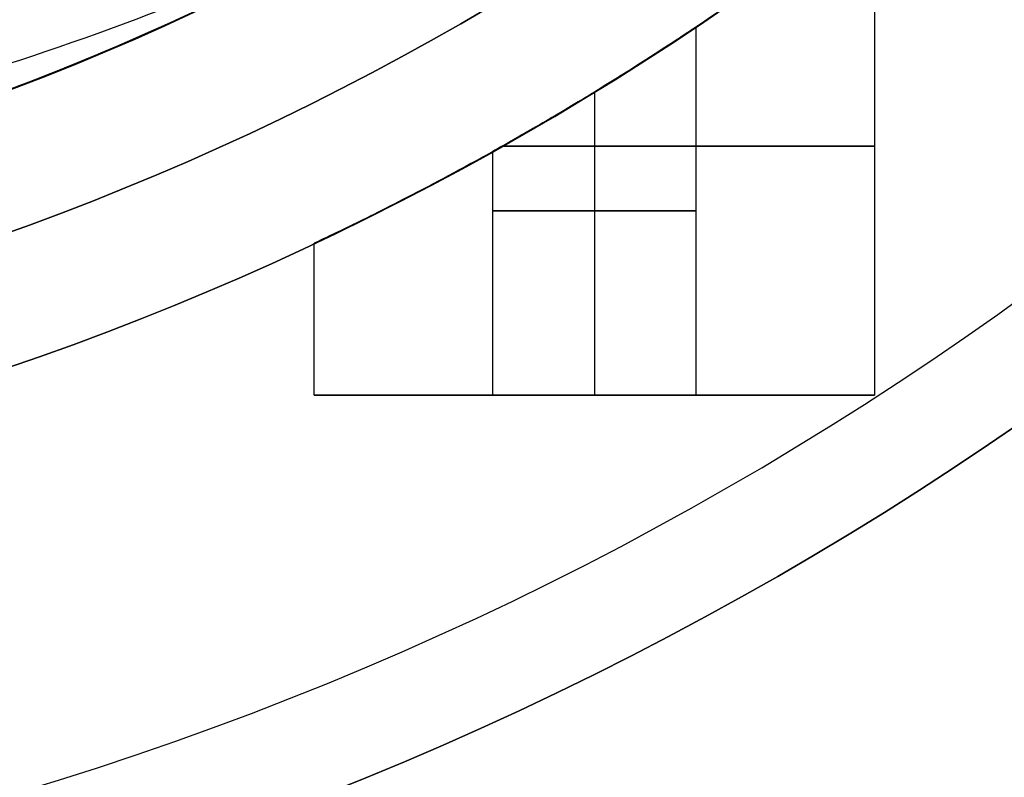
# Model space of a CAD drawing. Header units: centimetres. Extents: x -47.8 to 2.5, y -24.6 to 2.8.
# Tile 9 of 17: x -44.626 to -44.239, y -1.25 to -0.953. Entities that reach past the tile are written whole.
import ezdxf

# ---------------------------------------------------------------- set-up
doc = ezdxf.new("R2010")
doc.units = ezdxf.units.CM
doc.layers.add('Default', color=7, linetype='Continuous', true_color=0x000000)

# ---------------------------------------------------------------- blocks, each defined once
blk = doc.blocks.new('6995OT_AF1')
at = {"layer": 'Default'}
for p, q in [((-7.1, 11, 127), (-6.4, 11, 127)), ((-7.1, 11, 132), (-6.4, 11, 132)), ((-7.1, 11, 137), (-6.4, 11, 137)), ((-7.1, 11, 142), (-6.4, 11, 142)), ((-7.1, 11, 147), (-6.4, 11, 147)), ((-7.1, 11, 152), (-6.4, 11, 152)), ((-7.1, 11, 157), (-6.4, 11, 157)), ((-7.1, 11, 162), (-6.4, 11, 162)), ((-7.1, 11, 167), (-6.4, 11, 167)), ((-7.1, 11, 172), (-6.4, 11, 172)), ((-6, 9.8107, 127.4), (-6, 11, 127.4)), ((-6, 9.8107, 126.6), (-6, 11, 126.6)), ((-6, 11, 128.1), (-6, 11, 127.4)), ((-6, 11, 126.6), (-6, 11, 125.9)), ((-6, 9.8107, 125.9), (-6, 11, 125.9)), ((-6, 9.8106, 128.1), (-6, 11, 128.1)), ((-6, 9.8107, 132.4), (-6, 11, 132.4)), ((-6, 9.8107, 131.6), (-6, 11, 131.6)), ((-6, 11, 133.1), (-6, 11, 132.4)), ((-6, 11, 131.6), (-6, 11, 130.9)), ((-6, 9.8107, 130.9), (-6, 11, 130.9)), ((-6, 9.8106, 133.1), (-6, 11, 133.1)), ((-6, 9.8107, 137.4), (-6, 11, 137.4)), ((-6, 9.8107, 136.6), (-6, 11, 136.6)), ((-6, 11, 138.1), (-6, 11, 137.4)), ((-6, 11, 136.6), (-6, 11, 135.9)), ((-6, 9.8107, 135.9), (-6, 11, 135.9)), ((-6, 9.8106, 138.1), (-6, 11, 138.1)), ((-6, 9.8107, 142.4), (-6, 11, 142.4)), ((-6, 9.8107, 141.6), (-6, 11, 141.6)), ((-6, 11, 143.1), (-6, 11, 142.4)), ((-6, 11, 141.6), (-6, 11, 140.9)), ((-6, 9.8107, 140.9), (-6, 11, 140.9)), ((-6, 9.8106, 143.1), (-6, 11, 143.1)), ((-6, 9.8107, 147.4), (-6, 11, 147.4)), ((-6, 9.8107, 146.6), (-6, 11, 146.6)), ((-6, 11, 148.1), (-6, 11, 147.4)), ((-6, 11, 146.6), (-6, 11, 145.9)), ((-6, 9.8107, 145.9), (-6, 11, 145.9)), ((-6, 9.8106, 148.1), (-6, 11, 148.1)), ((-6, 9.8107, 152.4), (-6, 11, 152.4)), ((-6, 9.8107, 151.6), (-6, 11, 151.6)), ((-6, 11, 153.1), (-6, 11, 152.4)), ((-6, 11, 151.6), (-6, 11, 150.9)), ((-6, 9.8107, 150.9), (-6, 11, 150.9)), ((-6, 9.8106, 153.1), (-6, 11, 153.1)), ((-6, 9.8107, 157.4), (-6, 11, 157.4)), ((-6, 9.8107, 156.6), (-6, 11, 156.6)), ((-6, 11, 158.1), (-6, 11, 157.4)), ((-6, 11, 156.6), (-6, 11, 155.9)), ((-6, 9.8107, 155.9), (-6, 11, 155.9)), ((-6, 9.8106, 158.1), (-6, 11, 158.1)), ((-6, 9.8107, 162.4), (-6, 11, 162.4)), ((-6, 9.8107, 161.6), (-6, 11, 161.6)), ((-6, 11, 163.1), (-6, 11, 162.4)), ((-6, 11, 161.6), (-6, 11, 160.9)), ((-6, 9.8107, 160.9), (-6, 11, 160.9)), ((-6, 9.8106, 163.1), (-6, 11, 163.1)), ((-6, 9.8107, 167.4), (-6, 11, 167.4)), ((-6, 9.8107, 166.6), (-6, 11, 166.6)), ((-6, 11, 168.1), (-6, 11, 167.4)), ((-6, 11, 166.6), (-6, 11, 165.9)), ((-6, 9.8107, 165.9), (-6, 11, 165.9)), ((-6, 9.8106, 168.1), (-6, 11, 168.1)), ((-6, 9.8107, 172.4), (-6, 11, 172.4)), ((-6, 9.8107, 171.6), (-6, 11, 171.6)), ((-6, 11, 173.1), (-6, 11, 172.4)), ((-6, 11, 171.6), (-6, 11, 170.9)), ((-6, 9.8107, 170.9), (-6, 11, 170.9)), ((-6, 9.8106, 173.1), (-6, 11, 173.1)), ((-5.6, 11, 127), (-4.9, 11, 127)), ((-5.6, 11, 132), (-4.9, 11, 132)), ((-5.6, 11, 137), (-4.9, 11, 137)), ((-5.6, 11, 142), (-4.9, 11, 142)), ((-5.6, 11, 147), (-4.9, 11, 147)), ((-5.6, 11, 152), (-4.9, 11, 152)), ((-5.6, 11, 157), (-4.9, 11, 157)), ((-5.6, 11, 162), (-4.9, 11, 162)), ((-5.6, 11, 167), (-4.9, 11, 167)), ((-5.6, 11, 172), (-4.9, 11, 172))]:
    blk.add_line(p, q, dxfattribs=at)
at = {"layer": 'Default', "extrusion": (0, 0, -1)}
for centre, radius, start, end in [((0, 0, -186.5), 11.5, 0, 180), ((0, 0), 10.4775, 270, 90), ((0, 0, 1.0679), 10.4775, 270, 90)]:
    blk.add_arc(centre, radius, start, end, dxfattribs=at)
at = {"layer": 'Default'}
for centre, radius in [((0, 0), 11.5), ((0, 0, 93.25), 11.5), ((0, 0, 187), 11)]:
    blk.add_arc(centre, radius, 0, 180, dxfattribs=at)
at = {"layer": 'Default', "extrusion": (0, 1, 0)}
for centre, radius, start, end in [((6, 127, 11), 1.1, 180, 0), ((6, 127, 11), 1.1, 0, 180), ((6, 132, 11), 1.1, 180, 0), ((6, 132, 11), 1.1, 0, 180), ((6, 137, 11), 1.1, 180, 0), ((6, 137, 11), 1.1, 0, 180), ((6, 142, 11), 1.1, 180, 0), ((6, 142, 11), 1.1, 0, 180), ((6, 147, 11), 1.1, 180, 0), ((6, 147, 11), 1.1, 0, 180), ((6, 152, 11), 1.1, 180, 0), ((6, 152, 11), 1.1, 0, 180), ((6, 157, 11), 1.1, 180, 0), ((6, 157, 11), 1.1, 0, 180), ((6, 162, 11), 1.1, 180, 0), ((6, 162, 11), 1.1, 0, 180), ((6, 167, 11), 1.1, 180, 0), ((6, 167, 11), 1.1, 0, 180), ((6, 172, 11), 1.1, 180, 0), ((6, 172, 11), 1.1, 0, 180), ((6, 127, 10.2773), 0.4, 0, 180), ((6, 127, 10.2773), 0.4, 180, 0), ((6, 132, 10.2773), 0.4, 0, 180), ((6, 132, 10.2773), 0.4, 180, 0), ((6, 137, 10.2773), 0.4, 0, 180), ((6, 137, 10.2773), 0.4, 180, 0), ((6, 142, 10.2773), 0.4, 0, 180), ((6, 142, 10.2773), 0.4, 180, 0), ((6, 147, 10.2773), 0.4, 0, 180), ((6, 147, 10.2773), 0.4, 180, 0), ((6, 152, 10.2773), 0.4, 0, 180), ((6, 152, 10.2773), 0.4, 180, 0), ((6, 157, 10.2773), 0.4, 0, 180), ((6, 157, 10.2773), 0.4, 180, 0), ((6, 162, 10.2773), 0.4, 0, 180), ((6, 162, 10.2773), 0.4, 180, 0), ((6, 167, 10.2773), 0.4, 0, 180), ((6, 167, 10.2773), 0.4, 180, 0), ((6, 172, 10.2773), 0.4, 0, 180), ((6, 172, 10.2773), 0.4, 180, 0), ((6, 127, 10.0233), 1.1, 250.7938, 0), ((6, 127, 10.0233), 1.1, 0, 109.2169), ((6, 132, 10.0233), 1.1, 250.7938, 0), ((6, 132, 10.0233), 1.1, 0, 109.2169), ((6, 137, 10.0233), 1.1, 250.7938, 0), ((6, 137, 10.0233), 1.1, 0, 109.2169), ((6, 142, 10.0233), 1.1, 250.7938, 0), ((6, 142, 10.0233), 1.1, 0, 109.2169), ((6, 147, 10.0233), 1.1, 250.7938, 0), ((6, 147, 10.0233), 1.1, 0, 109.2169), ((6, 152, 10.0233), 1.1, 250.7938, 0), ((6, 152, 10.0233), 1.1, 0, 109.2169), ((6, 157, 10.0233), 1.1, 250.7938, 0), ((6, 157, 10.0233), 1.1, 0, 109.2169), ((6, 162, 10.0233), 1.1, 250.7938, 0), ((6, 162, 10.0233), 1.1, 0, 109.2169), ((6, 167, 10.0233), 1.1, 250.7938, 0), ((6, 167, 10.0233), 1.1, 0, 109.2169), ((6, 172, 10.0233), 1.1, 250.7938, 0), ((6, 172, 10.0233), 1.1, 0, 109.2169)]:
    blk.add_arc(centre, radius, start, end, dxfattribs=at)
at = {"layer": 'Default', "extrusion": (0, -1, 0)}
for centre, start, end in [((-6, 127, -11), 0, 180), ((-6, 127, -11), 180, 0), ((-6, 132, -11), 0, 180), ((-6, 132, -11), 180, 0), ((-6, 137, -11), 0, 180), ((-6, 137, -11), 180, 0), ((-6, 142, -11), 0, 180), ((-6, 142, -11), 180, 0), ((-6, 147, -11), 0, 180), ((-6, 147, -11), 180, 0), ((-6, 152, -11), 0, 180), ((-6, 152, -11), 180, 0), ((-6, 157, -11), 0, 180), ((-6, 157, -11), 180, 0), ((-6, 162, -11), 0, 180), ((-6, 162, -11), 180, 0), ((-6, 167, -11), 0, 180), ((-6, 167, -11), 180, 0), ((-6, 172, -11), 0, 180), ((-6, 172, -11), 180, 0)]:
    blk.add_arc(centre, 0.4, start, end, dxfattribs=at)
at = {"layer": 'Default'}
for points, degree in [([(-7.1, 9.0465, 127), (-7.1, 10.0233, 127), (-7.1, 11, 127)], 2), ([(-7.1, 9.0465, 132), (-7.1, 10.0233, 132), (-7.1, 11, 132)], 2), ([(-7.1, 9.0465, 137), (-7.1, 10.0233, 137), (-7.1, 11, 137)], 2), ([(-7.1, 9.0465, 142), (-7.1, 10.0233, 142), (-7.1, 11, 142)], 2), ([(-7.1, 9.0465, 147), (-7.1, 10.0233, 147), (-7.1, 11, 147)], 2), ([(-7.1, 9.0465, 152), (-7.1, 10.0233, 152), (-7.1, 11, 152)], 2), ([(-7.1, 9.0465, 157), (-7.1, 10.0233, 157), (-7.1, 11, 157)], 2), ([(-7.1, 9.0465, 162), (-7.1, 10.0233, 162), (-7.1, 11, 162)], 2), ([(-7.1, 9.0465, 167), (-7.1, 10.0233, 167), (-7.1, 11, 167)], 2), ([(-7.1, 9.0465, 172), (-7.1, 10.0233, 172), (-7.1, 11, 172)], 2), ([(-6.4, 11, 127), (-6.4, 10.2773, 127), (-6.4, 9.5546, 127)], 2), ([(-6.4, 11, 132), (-6.4, 10.2773, 132), (-6.4, 9.5546, 132)], 2), ([(-6.4, 11, 137), (-6.4, 10.2773, 137), (-6.4, 9.5546, 137)], 2), ([(-6.4, 11, 142), (-6.4, 10.2773, 142), (-6.4, 9.5546, 142)], 2), ([(-6.4, 11, 147), (-6.4, 10.2773, 147), (-6.4, 9.5546, 147)], 2), ([(-6.4, 11, 152), (-6.4, 10.2773, 152), (-6.4, 9.5546, 152)], 2), ([(-6.4, 11, 157), (-6.4, 10.2773, 157), (-6.4, 9.5546, 157)], 2), ([(-6.4, 11, 162), (-6.4, 10.2773, 162), (-6.4, 9.5546, 162)], 2), ([(-6.4, 11, 167), (-6.4, 10.2773, 167), (-6.4, 9.5546, 167)], 2), ([(-6.4, 11, 172), (-6.4, 10.2773, 172), (-6.4, 9.5546, 172)], 2), ([(-5.6, 10.0444, 127), (-5.6, 10.5222, 127), (-5.6, 11, 127)], 2), ([(-5.6, 10.0444, 132), (-5.6, 10.5222, 132), (-5.6, 11, 132)], 2), ([(-5.6, 10.0444, 137), (-5.6, 10.5222, 137), (-5.6, 11, 137)], 2), ([(-5.6, 10.0444, 142), (-5.6, 10.5222, 142), (-5.6, 11, 142)], 2), ([(-5.6, 10.0444, 147), (-5.6, 10.5222, 147), (-5.6, 11, 147)], 2), ([(-5.6, 10.0444, 152), (-5.6, 10.5222, 152), (-5.6, 11, 152)], 2), ([(-5.6, 10.0444, 157), (-5.6, 10.5222, 157), (-5.6, 11, 157)], 2), ([(-5.6, 10.0444, 162), (-5.6, 10.5222, 162), (-5.6, 11, 162)], 2), ([(-5.6, 10.0444, 167), (-5.6, 10.5222, 167), (-5.6, 11, 167)], 2), ([(-5.6, 10.0444, 172), (-5.6, 10.5222, 172), (-5.6, 11, 172)], 2), ([(-4.9, 11, 127), (-4.9, 10.7019, 127), (-4.9, 10.4038, 127)], 2), ([(-4.9, 11, 132), (-4.9, 10.7019, 132), (-4.9, 10.4038, 132)], 2), ([(-4.9, 11, 137), (-4.9, 10.7019, 137), (-4.9, 10.4038, 137)], 2), ([(-4.9, 11, 142), (-4.9, 10.7019, 142), (-4.9, 10.4038, 142)], 2), ([(-4.9, 11, 147), (-4.9, 10.7019, 147), (-4.9, 10.4038, 147)], 2), ([(-4.9, 11, 152), (-4.9, 10.7019, 152), (-4.9, 10.4038, 152)], 2), ([(-4.9, 11, 157), (-4.9, 10.7019, 157), (-4.9, 10.4038, 157)], 2), ([(-4.9, 11, 162), (-4.9, 10.7019, 162), (-4.9, 10.4038, 162)], 2), ([(-4.9, 11, 167), (-4.9, 10.7019, 167), (-4.9, 10.4038, 167)], 2), ([(-4.9, 11, 172), (-4.9, 10.7019, 172), (-4.9, 10.4038, 172)], 2), ([(0, 10.4775, -5.7639), (-0.7251, 10.4775, -5.7439), (-2.176, 10.3275, -5.7039), (-4.2773, 9.6478, -5.6434), (-6.158, 8.5675, -5.584), (-7.7813, 7.1293, -5.5245), (-9.1051, 5.3433, -5.4636), (-10.0335, 3.2867, -5.4018), (-10.4946, 1.1029, -5.3406), (-10.5007, -1.0513, -5.2816), (-10.0457, -3.2522, -5.22), (-9.1206, -5.3179, -5.158), (-7.7962, -7.1128, -5.0969), (-6.1819, -8.55, -5.0376), (-4.297, -9.6403, -4.9779), (-2.1802, -10.3275, -4.9169), (-0.7259, -10.4775, -4.8769), (0, -10.4775, -4.8569)], 3), ([(0, -10.4775, -6.3061), (-0.7259, -10.4775, -6.3261), (-2.1802, -10.3275, -6.3662), (-4.297, -9.6403, -6.4272), (-6.1819, -8.55, -6.4869), (-7.7962, -7.1128, -6.5461), (-9.1206, -5.3179, -6.6072), (-10.0457, -3.2522, -6.6692), (-10.5007, -1.0513, -6.7308), (-10.4946, 1.1029, -6.7898), (-10.0335, 3.2867, -6.851), (-9.1051, 5.3433, -6.9128), (-7.7813, 7.1293, -6.9738), (-6.158, 8.5675, -7.0332), (-4.2773, 9.6478, -7.0926), (-2.176, 10.3275, -7.1532), (-0.7251, 10.4775, -7.1931), (0, 10.4775, -7.2131)], 3), ([(0, 10.4775, -11.2059), (-0.7252, 10.4775, -11.1859), (-2.1759, 10.3274, -11.1459), (-4.2765, 9.6481, -11.0854), (-6.1575, 8.5679, -11.026), (-7.7811, 7.1295, -10.9665), (-9.1048, 5.3437, -10.9056), (-10.0331, 3.2877, -10.8438), (-10.4943, 1.1055, -10.7827), (-10.501, -1.0485, -10.7236), (-10.0465, -3.2497, -10.6621), (-9.1219, -5.3158, -10.6001), (-7.7977, -7.1113, -10.5389), (-6.184, -8.5486, -10.4797), (-4.2983, -9.6398, -10.42), (-2.1806, -10.3274, -10.359), (-0.726, -10.4775, -10.3189), (0, -10.4775, -10.2989)], 3), ([(0, 10.4775, -9.3919), (-0.725, 10.4775, -9.3719), (-2.176, 10.3277, -9.3319), (-4.2812, 9.6463, -9.2713), (-6.161, 8.5651, -9.2119), (-7.7819, 7.1285, -9.1525), (-9.1066, 5.3411, -9.0915), (-10.0357, 3.2813, -9.0296), (-10.4964, 1.0897, -8.9682), (-10.4991, -1.0668, -8.9091), (-10.0412, -3.2656, -8.8476), (-9.1136, -5.3296, -8.7856), (-7.7886, -7.1212, -8.7245), (-6.1714, -8.5575, -8.6653), (-4.2899, -9.643, -8.6057), (-2.178, -10.3276, -8.5449), (-0.7255, -10.4775, -8.5049), (0, -10.4775, -8.4849)], 3), ([(0, -10.4775, -9.9341), (-0.7255, -10.4775, -9.9541), (-2.178, -10.3276, -9.9941), (-4.2899, -9.643, -10.055), (-6.1714, -8.5575, -10.1145), (-7.7886, -7.1212, -10.1738), (-9.1136, -5.3296, -10.2349), (-10.0412, -3.2656, -10.2968), (-10.4991, -1.0668, -10.3584), (-10.4964, 1.0897, -10.4175), (-10.0357, 3.2813, -10.4789), (-9.1066, 5.3411, -10.5408), (-7.7819, 7.1285, -10.6017), (-6.161, 8.5651, -10.6611), (-4.2812, 9.6463, -10.7205), (-2.176, 10.3277, -10.7812), (-0.725, 10.4775, -10.8211), (0, 10.4775, -10.8411)], 3), ([(0, 10.4775, -2.1359), (-0.7252, 10.4775, -2.1159), (-2.1772, 10.3277, -2.0759), (-4.2884, 9.6436, -2.0151), (-6.1696, 8.5588, -1.9556), (-7.7869, 7.123, -1.8963), (-9.1118, 5.3325, -1.8352), (-10.0401, 3.2692, -1.7733), (-10.4988, 1.0702, -1.7117), (-10.4967, -1.0869, -1.6526), (-10.0364, -3.2795, -1.5912), (-9.1073, -5.34, -1.5293), (-7.7822, -7.1283, -1.4683), (-6.1614, -8.5648, -1.4089), (-4.2819, -9.646, -1.3495), (-2.1763, -10.3277, -1.2888), (-0.7251, -10.4775, -1.2489), (0, -10.4775, -1.2289)], 3), ([(0, 10.4775, -3.9499), (-0.725, 10.4775, -3.9299), (-2.176, 10.3277, -3.8899), (-4.2819, 9.646, -3.8293), (-6.1616, 8.5646, -3.7698), (-7.7821, 7.1284, -3.7105), (-9.1069, 5.3407, -3.6495), (-10.0361, 3.2803, -3.5876), (-10.4967, 1.0873, -3.5262), (-10.4988, -1.0698, -3.4671), (-10.0404, -3.2681, -3.4055), (-9.1124, -5.3317, -3.3435), (-7.7872, -7.1227, -3.2825), (-6.1695, -8.5589, -3.2232), (-4.2885, -9.6435, -3.1637), (-2.1776, -10.3277, -3.1029), (-0.7253, -10.4775, -3.0629), (0, -10.4775, -3.0429)], 3), ([(0, -10.4775, -2.6781), (-0.7251, -10.4775, -2.6981), (-2.1763, -10.3277, -2.7381), (-4.2819, -9.646, -2.7987), (-6.1614, -8.5648, -2.8582), (-7.7822, -7.1283, -2.9175), (-9.1073, -5.34, -2.9785), (-10.0364, -3.2795, -3.0404), (-10.4967, -1.0869, -3.1018), (-10.4988, 1.0702, -3.1609), (-10.0401, 3.2692, -3.2225), (-9.1118, 5.3325, -3.2845), (-7.7869, 7.123, -3.3455), (-6.1696, 8.5588, -3.4048), (-4.2884, 9.6436, -3.4643), (-2.1772, 10.3277, -3.5251), (-0.7252, 10.4775, -3.5651), (0, 10.4775, -3.5851)], 3), ([(0, -10.4775, -4.4921), (-0.7253, -10.4775, -4.5121), (-2.1776, -10.3277, -4.5521), (-4.2885, -9.6435, -4.6129), (-6.1695, -8.5589, -4.6724), (-7.7872, -7.1227, -4.7317), (-9.1124, -5.3317, -4.7928), (-10.0404, -3.2681, -4.8548), (-10.4988, -1.0698, -4.9163), (-10.4967, 1.0873, -4.9754), (-10.0361, 3.2803, -5.0368), (-9.1069, 5.3407, -5.0987), (-7.7821, 7.1284, -5.1597), (-6.1616, 8.5646, -5.2191), (-4.2819, 9.646, -5.2785), (-2.176, 10.3277, -5.3392), (-0.725, 10.4775, -5.3791), (0, 10.4775, -5.3991)], 3), ([(0, 10.4775, -7.5779), (-0.7251, 10.4775, -7.5579), (-2.1768, 10.3278, -7.5179), (-4.287, 9.6441, -7.4571), (-6.1677, 8.5601, -7.3976), (-7.7855, 7.1245, -7.3383), (-9.1105, 5.3347, -7.2773), (-10.0392, 3.2717, -7.2153), (-10.4985, 1.0732, -7.1538), (-10.4971, -1.0845, -7.0947), (-10.0368, -3.2785, -7.0332), (-9.1076, -5.3396, -6.9713), (-7.7824, -7.1281, -6.9103), (-6.1621, -8.5643, -6.8509), (-4.2826, -9.6457, -6.7915), (-2.1763, -10.3277, -6.7308), (-0.7251, -10.4775, -6.6909), (0, -10.4775, -6.6709)], 3), ([(0, -10.4775, -8.1201), (-0.7251, -10.4775, -8.1401), (-2.1763, -10.3277, -8.1801), (-4.2826, -9.6457, -8.2408), (-6.1621, -8.5643, -8.3002), (-7.7824, -7.1281, -8.3595), (-9.1076, -5.3396, -8.4205), (-10.0368, -3.2785, -8.4825), (-10.4971, -1.0845, -8.5439), (-10.4985, 1.0732, -8.603), (-10.0392, 3.2717, -8.6646), (-9.1105, 5.3347, -8.7266), (-7.7855, 7.1245, -8.7876), (-6.1677, 8.5601, -8.8469), (-4.287, 9.6441, -8.9064), (-2.1768, 10.3278, -8.9671), (-0.7251, 10.4775, -9.0071), (0, 10.4775, -9.0271)], 3), ([(-7.1, 9.0465, 127), (-7.1, 9.0465, 126.8782), (-7.0612, 9.0772, 126.647), (-6.8965, 9.2039, 126.3288), (-6.6242, 9.4034, 126.0662), (-6.2488, 9.6582, 125.9022), (-5.8303, 9.9165, 125.8862), (-5.4314, 10.1393, 126.0291), (-5.1301, 10.2935, 126.2898), (-4.9416, 10.3844, 126.6305), (-4.9, 10.4038, 126.8722), (-4.9, 10.4038, 127)], 3), ([(-4.9, 10.4038, 127), (-4.9, 10.4038, 127.1278), (-4.9414, 10.3845, 127.3696), (-5.1321, 10.2926, 127.7134), (-5.4354, 10.137, 127.9723), (-5.826, 9.919, 128.1128), (-6.2468, 9.6595, 128.0981), (-6.6163, 9.4089, 127.9382), (-6.8921, 9.2073, 127.6783), (-7.0618, 9.0767, 127.3528), (-7.1, 9.0465, 127.1216), (-7.1, 9.0465, 127)], 3), ([(-7.1, 9.0465, 132), (-7.1, 9.0465, 131.8782), (-7.0612, 9.0772, 131.647), (-6.8965, 9.2039, 131.3288), (-6.6242, 9.4034, 131.0662), (-6.2488, 9.6582, 130.9022), (-5.8303, 9.9165, 130.8862), (-5.4314, 10.1393, 131.0291), (-5.1301, 10.2935, 131.2898), (-4.9416, 10.3844, 131.6305), (-4.9, 10.4038, 131.8722), (-4.9, 10.4038, 132)], 3), ([(-4.9, 10.4038, 132), (-4.9, 10.4038, 132.1278), (-4.9414, 10.3845, 132.3696), (-5.1321, 10.2926, 132.7134), (-5.4354, 10.137, 132.9723), (-5.826, 9.919, 133.1128), (-6.2468, 9.6595, 133.0981), (-6.6163, 9.4089, 132.9382), (-6.8921, 9.2073, 132.6783), (-7.0618, 9.0767, 132.3528), (-7.1, 9.0465, 132.1216), (-7.1, 9.0465, 132)], 3), ([(-7.1, 9.0465, 137), (-7.1, 9.0465, 136.8782), (-7.0612, 9.0772, 136.647), (-6.8965, 9.2039, 136.3288), (-6.6242, 9.4034, 136.0662), (-6.2488, 9.6582, 135.9022), (-5.8303, 9.9165, 135.8862), (-5.4314, 10.1393, 136.0291), (-5.1301, 10.2935, 136.2898), (-4.9416, 10.3844, 136.6305), (-4.9, 10.4038, 136.8722), (-4.9, 10.4038, 137)], 3), ([(-4.9, 10.4038, 137), (-4.9, 10.4038, 137.1278), (-4.9414, 10.3845, 137.3696), (-5.1321, 10.2926, 137.7134), (-5.4354, 10.137, 137.9723), (-5.826, 9.919, 138.1128), (-6.2468, 9.6595, 138.0981), (-6.6163, 9.4089, 137.9382), (-6.8921, 9.2073, 137.6783), (-7.0618, 9.0767, 137.3528), (-7.1, 9.0465, 137.1216), (-7.1, 9.0465, 137)], 3), ([(-7.1, 9.0465, 142), (-7.1, 9.0465, 141.8782), (-7.0612, 9.0772, 141.647), (-6.8965, 9.2039, 141.3288), (-6.6242, 9.4034, 141.0662), (-6.2488, 9.6582, 140.9022), (-5.8303, 9.9165, 140.8862), (-5.4314, 10.1393, 141.0291), (-5.1301, 10.2935, 141.2898), (-4.9416, 10.3844, 141.6305), (-4.9, 10.4038, 141.8722), (-4.9, 10.4038, 142)], 3), ([(-4.9, 10.4038, 142), (-4.9, 10.4038, 142.1278), (-4.9414, 10.3845, 142.3696), (-5.1321, 10.2926, 142.7134), (-5.4354, 10.137, 142.9723), (-5.826, 9.919, 143.1128), (-6.2468, 9.6595, 143.0981), (-6.6163, 9.4089, 142.9382), (-6.8921, 9.2073, 142.6783), (-7.0618, 9.0767, 142.3528), (-7.1, 9.0465, 142.1216), (-7.1, 9.0465, 142)], 3), ([(-7.1, 9.0465, 147), (-7.1, 9.0465, 146.8782), (-7.0612, 9.0772, 146.647), (-6.8965, 9.2039, 146.3288), (-6.6242, 9.4034, 146.0662), (-6.2488, 9.6582, 145.9022), (-5.8303, 9.9165, 145.8862), (-5.4314, 10.1393, 146.0291), (-5.1301, 10.2935, 146.2898), (-4.9416, 10.3844, 146.6305), (-4.9, 10.4038, 146.8722), (-4.9, 10.4038, 147)], 3), ([(-4.9, 10.4038, 147), (-4.9, 10.4038, 147.1278), (-4.9414, 10.3845, 147.3696), (-5.1321, 10.2926, 147.7134), (-5.4354, 10.137, 147.9723), (-5.826, 9.919, 148.1128), (-6.2468, 9.6595, 148.0981), (-6.6163, 9.4089, 147.9382), (-6.8921, 9.2073, 147.6783), (-7.0618, 9.0767, 147.3528), (-7.1, 9.0465, 147.1216), (-7.1, 9.0465, 147)], 3), ([(-7.1, 9.0465, 152), (-7.1, 9.0465, 151.8782), (-7.0612, 9.0772, 151.647), (-6.8965, 9.2039, 151.3288), (-6.6242, 9.4034, 151.0662), (-6.2488, 9.6582, 150.9022), (-5.8303, 9.9165, 150.8862), (-5.4314, 10.1393, 151.0291), (-5.1301, 10.2935, 151.2898), (-4.9416, 10.3844, 151.6305), (-4.9, 10.4038, 151.8722), (-4.9, 10.4038, 152)], 3), ([(-4.9, 10.4038, 152), (-4.9, 10.4038, 152.1278), (-4.9414, 10.3845, 152.3696), (-5.1321, 10.2926, 152.7134), (-5.4354, 10.137, 152.9723), (-5.826, 9.919, 153.1128), (-6.2468, 9.6595, 153.0981), (-6.6163, 9.4089, 152.9382), (-6.8921, 9.2073, 152.6783), (-7.0618, 9.0767, 152.3528), (-7.1, 9.0465, 152.1216), (-7.1, 9.0465, 152)], 3), ([(-7.1, 9.0465, 157), (-7.1, 9.0465, 156.8782), (-7.0612, 9.0772, 156.647), (-6.8965, 9.2039, 156.3288), (-6.6242, 9.4034, 156.0662), (-6.2488, 9.6582, 155.9022), (-5.8303, 9.9165, 155.8862), (-5.4314, 10.1393, 156.0291), (-5.1301, 10.2935, 156.2898), (-4.9416, 10.3844, 156.6305), (-4.9, 10.4038, 156.8722), (-4.9, 10.4038, 157)], 3), ([(-4.9, 10.4038, 157), (-4.9, 10.4038, 157.1278), (-4.9414, 10.3845, 157.3696), (-5.1321, 10.2926, 157.7134), (-5.4354, 10.137, 157.9723), (-5.826, 9.919, 158.1128), (-6.2468, 9.6595, 158.0981), (-6.6163, 9.4089, 157.9382), (-6.8921, 9.2073, 157.6783), (-7.0618, 9.0767, 157.3528), (-7.1, 9.0465, 157.1216), (-7.1, 9.0465, 157)], 3), ([(-7.1, 9.0465, 162), (-7.1, 9.0465, 161.8782), (-7.0612, 9.0772, 161.647), (-6.8965, 9.2039, 161.3288), (-6.6242, 9.4034, 161.0662), (-6.2488, 9.6582, 160.9022), (-5.8303, 9.9165, 160.8862), (-5.4314, 10.1393, 161.0291), (-5.1301, 10.2935, 161.2898), (-4.9416, 10.3844, 161.6305), (-4.9, 10.4038, 161.8722), (-4.9, 10.4038, 162)], 3), ([(-4.9, 10.4038, 162), (-4.9, 10.4038, 162.1278), (-4.9414, 10.3845, 162.3696), (-5.1321, 10.2926, 162.7134), (-5.4354, 10.137, 162.9723), (-5.826, 9.919, 163.1128), (-6.2468, 9.6595, 163.0981), (-6.6163, 9.4089, 162.9382), (-6.8921, 9.2073, 162.6783), (-7.0618, 9.0767, 162.3528), (-7.1, 9.0465, 162.1216), (-7.1, 9.0465, 162)], 3), ([(-7.1, 9.0465, 167), (-7.1, 9.0465, 166.8782), (-7.0612, 9.0772, 166.647), (-6.8965, 9.2039, 166.3288), (-6.6242, 9.4034, 166.0662), (-6.2488, 9.6582, 165.9022), (-5.8303, 9.9165, 165.8862), (-5.4314, 10.1393, 166.0291), (-5.1301, 10.2935, 166.2898), (-4.9416, 10.3844, 166.6305), (-4.9, 10.4038, 166.8722), (-4.9, 10.4038, 167)], 3), ([(-4.9, 10.4038, 167), (-4.9, 10.4038, 167.1278), (-4.9414, 10.3845, 167.3696), (-5.1321, 10.2926, 167.7134), (-5.4354, 10.137, 167.9723), (-5.826, 9.919, 168.1128), (-6.2468, 9.6595, 168.0981), (-6.6163, 9.4089, 167.9382), (-6.8921, 9.2073, 167.6783), (-7.0618, 9.0767, 167.3528), (-7.1, 9.0465, 167.1216), (-7.1, 9.0465, 167)], 3), ([(-7.1, 9.0465, 172), (-7.1, 9.0465, 171.8782), (-7.0612, 9.0772, 171.647), (-6.8965, 9.2039, 171.3288), (-6.6242, 9.4034, 171.0662), (-6.2488, 9.6582, 170.9022), (-5.8303, 9.9165, 170.8862), (-5.4314, 10.1393, 171.0291), (-5.1301, 10.2935, 171.2898), (-4.9416, 10.3844, 171.6305), (-4.9, 10.4038, 171.8722), (-4.9, 10.4038, 172)], 3), ([(-4.9, 10.4038, 172), (-4.9, 10.4038, 172.1278), (-4.9414, 10.3845, 172.3696), (-5.1321, 10.2926, 172.7134), (-5.4354, 10.137, 172.9723), (-5.826, 9.919, 173.1128), (-6.2468, 9.6595, 173.0981), (-6.6163, 9.4089, 172.9382), (-6.8921, 9.2073, 172.6783), (-7.0618, 9.0767, 172.3528), (-7.1, 9.0465, 172.1216), (-7.1, 9.0465, 172)], 3), ([(-5.3626, 9.0012, -12.5), (-4.8968, 9.2463, -12.5), (-3.8955, 9.6863, -12.5), (-2.0979, 10.1388, -12.5), (-0.1018, 10.252, -12.5), (1.9445, 9.958, -12.5), (3.9272, 9.2257, -12.5), (5.5595, 8.1953, -12.5), (6.7882, 7.0642, -12.5), (7.7322, 5.8689, -12.5), (8.4807, 4.5477, -12.5), (9.0245, 3.0731, -12.5), (9.2186, 2.0543, -12.5), (9.2737, 1.5301, -12.5)], 3), ([(-6.4, 9.5546, 127), (-6.4, 9.5546, 127.0593), (-6.3761, 9.5707, 127.1675), (-6.2716, 9.6398, 127.3115), (-6.1102, 9.7433, 127.3997), (-5.9141, 9.8636, 127.4066), (-5.7395, 9.9658, 127.3227), (-5.6262, 10.0299, 127.1748), (-5.6, 10.0444, 127.0622), (-5.6, 10.0444, 127)], 3), ([(-5.6, 10.0444, 127), (-5.6, 10.0444, 126.9403), (-5.6239, 10.0311, 126.8313), (-5.7332, 9.9694, 126.6831), (-5.9018, 9.8709, 126.5968), (-6.0984, 9.7507, 126.5964), (-6.2686, 9.6418, 126.6848), (-6.3754, 9.5711, 126.8305), (-6.4, 9.5546, 126.94), (-6.4, 9.5546, 127)], 3), ([(-6.4, 9.5546, 132), (-6.4, 9.5546, 132.0593), (-6.3761, 9.5707, 132.1675), (-6.2716, 9.6398, 132.3115), (-6.1102, 9.7433, 132.3997), (-5.9141, 9.8636, 132.4066), (-5.7395, 9.9658, 132.3227), (-5.6262, 10.0299, 132.1748), (-5.6, 10.0444, 132.0622), (-5.6, 10.0444, 132)], 3), ([(-5.6, 10.0444, 132), (-5.6, 10.0444, 131.9403), (-5.6239, 10.0311, 131.8313), (-5.7332, 9.9694, 131.6831), (-5.9018, 9.8709, 131.5968), (-6.0984, 9.7507, 131.5964), (-6.2686, 9.6418, 131.6848), (-6.3754, 9.5711, 131.8305), (-6.4, 9.5546, 131.94), (-6.4, 9.5546, 132)], 3), ([(-6.4, 9.5546, 137), (-6.4, 9.5546, 137.0593), (-6.3761, 9.5707, 137.1675), (-6.2716, 9.6398, 137.3115), (-6.1102, 9.7433, 137.3997), (-5.9141, 9.8636, 137.4066), (-5.7395, 9.9658, 137.3227), (-5.6262, 10.0299, 137.1748), (-5.6, 10.0444, 137.0622), (-5.6, 10.0444, 137)], 3), ([(-5.6, 10.0444, 137), (-5.6, 10.0444, 136.9403), (-5.6239, 10.0311, 136.8313), (-5.7332, 9.9694, 136.6831), (-5.9018, 9.8709, 136.5968), (-6.0984, 9.7507, 136.5964), (-6.2686, 9.6418, 136.6848), (-6.3754, 9.5711, 136.8305), (-6.4, 9.5546, 136.94), (-6.4, 9.5546, 137)], 3), ([(-6.4, 9.5546, 142), (-6.4, 9.5546, 142.0593), (-6.3761, 9.5707, 142.1675), (-6.2716, 9.6398, 142.3115), (-6.1102, 9.7433, 142.3997), (-5.9141, 9.8636, 142.4066), (-5.7395, 9.9658, 142.3227), (-5.6262, 10.0299, 142.1748), (-5.6, 10.0444, 142.0622), (-5.6, 10.0444, 142)], 3), ([(-5.6, 10.0444, 142), (-5.6, 10.0444, 141.9403), (-5.6239, 10.0311, 141.8313), (-5.7332, 9.9694, 141.6831), (-5.9018, 9.8709, 141.5968), (-6.0984, 9.7507, 141.5964), (-6.2686, 9.6418, 141.6848), (-6.3754, 9.5711, 141.8305), (-6.4, 9.5546, 141.94), (-6.4, 9.5546, 142)], 3), ([(-6.4, 9.5546, 147), (-6.4, 9.5546, 147.0593), (-6.3761, 9.5707, 147.1675), (-6.2716, 9.6398, 147.3115), (-6.1102, 9.7433, 147.3997), (-5.9141, 9.8636, 147.4066), (-5.7395, 9.9658, 147.3227), (-5.6262, 10.0299, 147.1748), (-5.6, 10.0444, 147.0622), (-5.6, 10.0444, 147)], 3), ([(-5.6, 10.0444, 147), (-5.6, 10.0444, 146.9403), (-5.6239, 10.0311, 146.8313), (-5.7332, 9.9694, 146.6831), (-5.9018, 9.8709, 146.5968), (-6.0984, 9.7507, 146.5964), (-6.2686, 9.6418, 146.6848), (-6.3754, 9.5711, 146.8305), (-6.4, 9.5546, 146.94), (-6.4, 9.5546, 147)], 3), ([(-6.4, 9.5546, 152), (-6.4, 9.5546, 152.0593), (-6.3761, 9.5707, 152.1675), (-6.2716, 9.6398, 152.3115), (-6.1102, 9.7433, 152.3997), (-5.9141, 9.8636, 152.4066), (-5.7395, 9.9658, 152.3227), (-5.6262, 10.0299, 152.1748), (-5.6, 10.0444, 152.0622), (-5.6, 10.0444, 152)], 3), ([(-5.6, 10.0444, 152), (-5.6, 10.0444, 151.9403), (-5.6239, 10.0311, 151.8313), (-5.7332, 9.9694, 151.6831), (-5.9018, 9.8709, 151.5968), (-6.0984, 9.7507, 151.5964), (-6.2686, 9.6418, 151.6848), (-6.3754, 9.5711, 151.8305), (-6.4, 9.5546, 151.94), (-6.4, 9.5546, 152)], 3), ([(-6.4, 9.5546, 157), (-6.4, 9.5546, 157.0593), (-6.3761, 9.5707, 157.1675), (-6.2716, 9.6398, 157.3115), (-6.1102, 9.7433, 157.3997), (-5.9141, 9.8636, 157.4066), (-5.7395, 9.9658, 157.3227), (-5.6262, 10.0299, 157.1748), (-5.6, 10.0444, 157.0622), (-5.6, 10.0444, 157)], 3), ([(-5.6, 10.0444, 157), (-5.6, 10.0444, 156.9403), (-5.6239, 10.0311, 156.8313), (-5.7332, 9.9694, 156.6831), (-5.9018, 9.8709, 156.5968), (-6.0984, 9.7507, 156.5964), (-6.2686, 9.6418, 156.6848), (-6.3754, 9.5711, 156.8305), (-6.4, 9.5546, 156.94), (-6.4, 9.5546, 157)], 3), ([(-6.4, 9.5546, 162), (-6.4, 9.5546, 162.0593), (-6.3761, 9.5707, 162.1675), (-6.2716, 9.6398, 162.3115), (-6.1102, 9.7433, 162.3997), (-5.9141, 9.8636, 162.4066), (-5.7395, 9.9658, 162.3227), (-5.6262, 10.0299, 162.1748), (-5.6, 10.0444, 162.0622), (-5.6, 10.0444, 162)], 3), ([(-5.6, 10.0444, 162), (-5.6, 10.0444, 161.9403), (-5.6239, 10.0311, 161.8313), (-5.7332, 9.9694, 161.6831), (-5.9018, 9.8709, 161.5968), (-6.0984, 9.7507, 161.5964), (-6.2686, 9.6418, 161.6848), (-6.3754, 9.5711, 161.8305), (-6.4, 9.5546, 161.94), (-6.4, 9.5546, 162)], 3), ([(-6.4, 9.5546, 167), (-6.4, 9.5546, 167.0593), (-6.3761, 9.5707, 167.1675), (-6.2716, 9.6398, 167.3115), (-6.1102, 9.7433, 167.3997), (-5.9141, 9.8636, 167.4066), (-5.7395, 9.9658, 167.3227), (-5.6262, 10.0299, 167.1748), (-5.6, 10.0444, 167.0622), (-5.6, 10.0444, 167)], 3), ([(-5.6, 10.0444, 167), (-5.6, 10.0444, 166.9403), (-5.6239, 10.0311, 166.8313), (-5.7332, 9.9694, 166.6831), (-5.9018, 9.8709, 166.5968), (-6.0984, 9.7507, 166.5964), (-6.2686, 9.6418, 166.6848), (-6.3754, 9.5711, 166.8305), (-6.4, 9.5546, 166.94), (-6.4, 9.5546, 167)], 3), ([(-6.4, 9.5546, 172), (-6.4, 9.5546, 172.0593), (-6.3761, 9.5707, 172.1675), (-6.2716, 9.6398, 172.3115), (-6.1102, 9.7433, 172.3997), (-5.9141, 9.8636, 172.4066), (-5.7395, 9.9658, 172.3227), (-5.6262, 10.0299, 172.1748), (-5.6, 10.0444, 172.0622), (-5.6, 10.0444, 172)], 3), ([(-5.6, 10.0444, 172), (-5.6, 10.0444, 171.9403), (-5.6239, 10.0311, 171.8313), (-5.7332, 9.9694, 171.6831), (-5.9018, 9.8709, 171.5968), (-6.0984, 9.7507, 171.5964), (-6.2686, 9.6418, 171.6848), (-6.3754, 9.5711, 171.8305), (-6.4, 9.5546, 171.94), (-6.4, 9.5546, 172)], 3), ([(-6.005, 9.8077, 126.6002), (-6.005, 9.8077, 127), (-6.005, 9.8077, 127.3997)], 2), ([(-6.005, 9.8077, 131.6002), (-6.005, 9.8077, 132), (-6.005, 9.8077, 132.3997)], 2), ([(-6.005, 9.8077, 136.6002), (-6.005, 9.8077, 137), (-6.005, 9.8077, 137.3997)], 2), ([(-6.005, 9.8077, 141.6002), (-6.005, 9.8077, 142), (-6.005, 9.8077, 142.3997)], 2), ([(-6.005, 9.8077, 146.6002), (-6.005, 9.8077, 147), (-6.005, 9.8077, 147.3997)], 2), ([(-6.005, 9.8077, 151.6002), (-6.005, 9.8077, 152), (-6.005, 9.8077, 152.3997)], 2), ([(-6.005, 9.8077, 156.6002), (-6.005, 9.8077, 157), (-6.005, 9.8077, 157.3997)], 2), ([(-6.005, 9.8077, 161.6002), (-6.005, 9.8077, 162), (-6.005, 9.8077, 162.3997)], 2), ([(-6.005, 9.8077, 166.6002), (-6.005, 9.8077, 167), (-6.005, 9.8077, 167.3997)], 2), ([(-6.005, 9.8077, 171.6002), (-6.005, 9.8077, 172), (-6.005, 9.8077, 172.3997)], 2)]:
    blk.add_open_spline(points, degree=degree, dxfattribs=at)
for points, knots in [([(9.9348, -0.0402, -6.4992), (9.9326, -0.8212, -6.5219), (9.5975, -3.6297, -6.6036), (6.9631, -7.9657, -6.7442), (1.1152, -10.5209, -6.9211), (-5.1384, -9.2483, -7.098), (-9.5224, -4.6106, -7.2749), (-10.4416, 1.7046, -7.4518), (-7.5617, 7.3996, -7.6287), (-1.9304, 10.4022, -7.8056), (4.4032, 9.62, -7.9825), (9.1348, 5.3375, -8.1594), (10.5426, -0.887, -8.3363), (8.1145, -6.7888, -8.5132), (2.7339, -10.2205, -8.6901), (-3.6414, -9.9334, -8.867), (-8.6918, -6.0321, -9.0439), (-10.5797, 0.0641, -9.2208), (-8.6181, 6.1369, -9.3977), (-3.5208, 9.9768, -9.5746), (2.8575, 10.1867, -9.7515), (8.1961, 6.6901, -9.9284), (10.5526, 0.7593, -10.1053), (9.0694, -5.4478, -10.2823), (4.2864, -9.6726, -10.4592), (-2.0563, -10.3781, -10.6361), (-7.6508, -7.3075, -10.813), (-10.4615, -1.578, -10.9899), (-9.4658, 4.7256, -11.1668), (-5.026, 9.3098, -11.3437), (1.2426, 10.5066, -11.5206), (7.0591, 7.8808, -11.6975), (9.6407, 3.5132, -11.8381), (9.9418, 0.7008, -11.9198), (9.9346, -0.0803, -11.9424)], [4.221849, 4.221849, 4.221849, 4.221849, 6.862391, 13.724781, 20.587172, 27.449562, 34.311953, 41.174343, 48.036734, 54.899124, 61.761515, 68.623905, 75.486296, 82.348687, 89.211077, 96.073468, 102.935858, 109.798249, 116.660639, 123.52303, 130.38542, 137.247811, 144.110201, 150.972592, 157.834982, 164.697373, 171.559764, 178.422154, 185.284545, 192.146935, 199.009326, 205.871716, 212.734107, 215.374738, 215.374738, 215.374738, 215.374738]), ([(9.9349, 0, -1.9439), (9.9358, -0.781, -1.9666), (9.6121, -3.5909, -2.0482), (6.9952, -7.9375, -2.1889), (1.1577, -10.5163, -2.3658), (-5.101, -9.2689, -2.5427), (-9.5037, -4.649, -2.7196), (-10.4484, 1.6624, -2.8965), (-7.5915, 7.369, -3.0734), (-1.9724, 10.3944, -3.2503), (4.3644, 9.6377, -3.4272), (9.1131, 5.3744, -3.6041), (10.5461, -0.8445, -3.781), (8.1418, -6.756, -3.9579), (2.7751, -10.2094, -4.1348), (-3.6013, -9.9481, -4.3117), (-8.6674, -6.0671, -4.4886), (-10.5798, 0.0214, -4.6655), (-8.6428, 6.1021, -4.8424), (-3.5611, 9.9625, -5.0193), (2.8164, 10.1981, -5.1962), (8.169, 6.7231, -5.3731), (10.5494, 0.8019, -5.55), (9.0914, -5.4111, -5.7269), (4.3254, -9.6553, -5.9038), (-2.0144, -10.3863, -6.0807), (-7.6212, -7.3383, -6.2576), (-10.4551, -1.6202, -6.4345), (-9.4848, 4.6874, -6.6114), (-5.0635, 9.2895, -6.7883), (1.2001, 10.5115, -6.9652), (7.0272, 7.9092, -7.1421), (9.6265, 3.5521, -7.2828), (9.9389, 0.741, -7.3644), (9.9348, -0.0401, -7.3871)], [4.22176, 4.22176, 4.22176, 4.22176, 6.862391, 13.724781, 20.587172, 27.449562, 34.311953, 41.174343, 48.036734, 54.899124, 61.761515, 68.623905, 75.486296, 82.348687, 89.211077, 96.073468, 102.935858, 109.798249, 116.660639, 123.52303, 130.38542, 137.247811, 144.110201, 150.972592, 157.834982, 164.697373, 171.559764, 178.422154, 185.284545, 192.146935, 199.009326, 205.871716, 212.734107, 215.374648, 215.374648, 215.374648, 215.374648]), ([(9.9349, 0, -1.0561), (9.9358, -0.7811, -1.0787), (9.612, -3.5909, -1.1604), (6.9952, -7.9375, -1.301), (1.1577, -10.5163, -1.4779), (-5.101, -9.2689, -1.6548), (-9.5037, -4.649, -1.8317), (-10.4484, 1.6624, -2.0086), (-7.5915, 7.369, -2.1855), (-1.9724, 10.3944, -2.3624), (4.3644, 9.6377, -2.5393), (9.1131, 5.3744, -2.7162), (10.5461, -0.8445, -2.8932), (8.1418, -6.756, -3.0701), (2.7751, -10.2094, -3.247), (-3.6013, -9.9481, -3.4239), (-8.6674, -6.0671, -3.6008), (-10.5798, 0.0214, -3.7777), (-8.6428, 6.1021, -3.9546), (-3.5611, 9.9625, -4.1315), (2.8164, 10.1981, -4.3084), (8.169, 6.7231, -4.4853), (10.5494, 0.8019, -4.6622), (9.0914, -5.4111, -4.8391), (4.3254, -9.6553, -5.016), (-2.0144, -10.3863, -5.1929), (-7.6212, -7.3383, -5.3698), (-10.4551, -1.6202, -5.5467), (-9.4848, 4.6874, -5.7236), (-5.0635, 9.2895, -5.9005), (1.2001, 10.5115, -6.0774), (7.0272, 7.9092, -6.2543), (9.6265, 3.5521, -6.3949), (9.9389, 0.7409, -6.4766), (9.9348, -0.0402, -6.4993)], [4.221849, 4.221849, 4.221849, 4.221849, 6.862391, 13.724781, 20.587172, 27.449562, 34.311953, 41.174343, 48.036734, 54.899124, 61.761515, 68.623905, 75.486296, 82.348687, 89.211077, 96.073468, 102.935858, 109.798249, 116.660639, 123.52303, 130.38542, 137.247811, 144.110201, 150.972592, 157.834982, 164.697373, 171.559764, 178.422154, 185.284545, 192.146935, 199.009326, 205.871716, 212.734107, 215.374738, 215.374738, 215.374738, 215.374738]), ([(9.935, -0.0401, -7.3871), (9.9327, -0.814, -7.4095), (9.6034, -3.597, -7.4904), (7.0164, -7.9027, -7.6298), (1.2536, -10.4932, -7.8051), (-4.9573, -9.333, -7.9804), (-9.3961, -4.8366, -8.1557), (-10.4762, 1.3888, -8.331), (-7.8115, 7.1177, -8.5063), (-2.3544, 10.3023, -8.6816), (3.9443, 9.8042, -8.8568), (8.833, 5.8015, -9.0321), (10.5643, -0.275, -9.2074), (8.5192, -6.2532, -9.3827), (3.4288, -9.9961, -9.558), (-2.8872, -10.1658, -9.7333), (-8.1712, -6.7016, -9.9086), (-10.5343, -0.8418, -10.0839), (-9.1318, 5.3189, -10.2592), (-4.465, 9.5783, -10.4345), (1.7979, 10.4138, -10.6098), (7.418, 7.5268, -10.7851), (10.3866, 1.9492, -10.9604), (9.6423, -4.3251, -11.1357), (5.4512, -9.0534, -11.3109), (-0.6884, -10.5454, -11.4862), (-6.582, -8.2679, -11.6615), (-10.1227, -3.0349, -11.8368), (-10.045, 3.283, -12.0121), (-6.3765, 8.4273, -12.1874), (-0.8364, 10.413, -12.3507), (2.8033, 9.6627, -12.4555), (4.2486, 8.9826, -12.5019)], [4.17991, 4.17991, 4.17991, 4.17991, 6.794292, 13.588585, 20.382877, 27.177169, 33.971462, 40.765754, 47.560047, 54.354339, 61.148631, 67.942924, 74.737216, 81.531508, 88.325801, 95.120093, 101.914386, 108.708678, 115.50297, 122.297263, 129.091555, 135.885847, 142.68014, 149.474432, 156.268724, 163.063017, 169.857309, 176.651602, 183.445894, 190.240186, 197.034479, 202.431595, 202.431595, 202.431595, 202.431595])]:
    blk.add_open_spline(points, degree=3, knots=knots, dxfattribs=at)
for points in [[(-5.6, 10.0444, 127.0015), (-6.01, 9.8158, 127.0015), (-6.4, 9.5546, 127.0015)], [(-5.6, 10.0444, 132.0015), (-6.01, 9.8158, 132.0015), (-6.4, 9.5546, 132.0015)], [(-5.6, 10.0444, 137.0015), (-6.01, 9.8158, 137.0015), (-6.4, 9.5546, 137.0015)], [(-5.6, 10.0444, 142.0015), (-6.01, 9.8158, 142.0015), (-6.4, 9.5546, 142.0015)], [(-5.6, 10.0444, 147.0015), (-6.01, 9.8158, 147.0015), (-6.4, 9.5546, 147.0015)], [(-5.6, 10.0444, 152.0015), (-6.01, 9.8158, 152.0015), (-6.4, 9.5546, 152.0015)], [(-5.6, 10.0444, 157.0015), (-6.01, 9.8158, 157.0015), (-6.4, 9.5546, 157.0015)], [(-5.6, 10.0444, 162.0015), (-6.01, 9.8158, 162.0015), (-6.4, 9.5546, 162.0015)], [(-5.6, 10.0444, 167.0015), (-6.01, 9.8158, 167.0015), (-6.4, 9.5546, 167.0015)], [(-5.6, 10.0444, 172.0015), (-6.01, 9.8158, 172.0015), (-6.4, 9.5546, 172.0015)]]:
    blk.add_rational_spline(points, [0.999426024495, 0.99859447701, 0.999426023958], degree=2, dxfattribs=at)
blk = doc.blocks.new('4565_SUPPORTO_DOCCIA_01_AF9')
at = {"layer": 'Default', "extrusion": (0, 1, 0)}
for centre, radius in [((0, 0, 2.5), 15.5), ((0, 0, 1.25), 15.5), ((0, 0), 15.5), ((0, 0, -3.25), 11), ((0, 0, -4.5), 13.1), ((0, 0, -9), 13.1)]:
    blk.add_arc(centre, radius, 0, 180, dxfattribs=at)
at = {"layer": 'Default', "extrusion": (0, -1, 0)}
blk.add_arc((0, 0, -2.5), 11, 0, 180, dxfattribs=at)
blk = doc.blocks.new('4565_RODONE_CROMATO_AF9')
at = {"layer": 'Default', "extrusion": (0, 1, 0)}
for centre, radius in [((0, 0, 9), 26.5), ((0, 0, 9), 26.5), ((0, 0, 8.75), 13.5), ((0, 0, 8.5), 26.5), ((0, 0, 8.5), 13.5), ((0, 0, 8), 27.5), ((0, 0, 8), 27), ((0, 0, 4), 27.5), ((0, 0, 4), 27), ((0, 0), 27.5)]:
    blk.add_arc(centre, radius, 0, 180, dxfattribs=at)
at = {"layer": 'Default', "extrusion": (0, -1, 0)}
blk.add_arc((0, 0, -9), 13.5, 0, 180, dxfattribs=at)
blk = doc.blocks.new('4565_AF9_ASM')
at = {"layer": 'Default'}
for name, p in [('4565_SUPPORTO_DOCCIA_01_AF9', (0, 0)), ('4565_RODONE_CROMATO_AF9', (0, -9))]:
    blk.add_blockref(name, p, dxfattribs=at)
blk = doc.blocks.new('F3814N_ASM')
at = {"layer": 'Default', "extrusion": (0, 1, 0)}
blk.add_blockref('6995OT_AF1', (450, 0, 12.5), dxfattribs=at)
at = {"layer": 'Default'}
blk.add_blockref('4565_AF9_ASM', (-450, 9), dxfattribs=at)

msp = doc.modelspace()

# ---------------------------------------------------------------- block references
at = {"layer": 'Default', "extrusion": (0, -1, 0), "xscale": 0.1, "yscale": 0.1, "zscale": 0.1}
msp.add_blockref('F3814N_ASM', (0, 0), dxfattribs=at)

doc.saveas('drawing.dxf')
